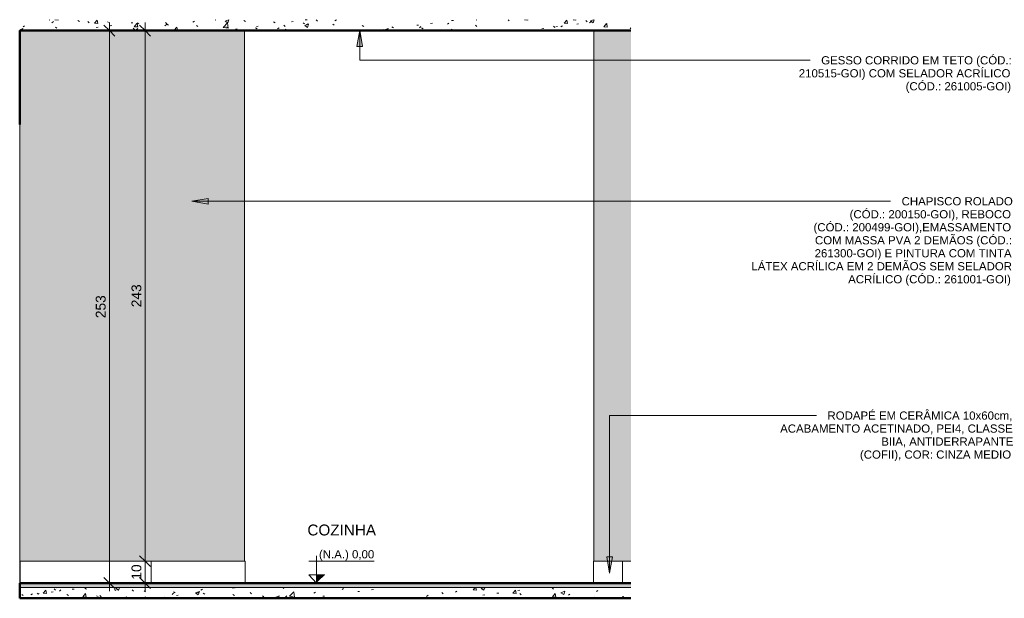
# Model space of a CAD drawing. Header units: metres. Extents: x 0.1 to 24.6, y -18.2 to 9.4.
# Tile 5 of 6: x 14.3 to 18.8, y -0.1 to 2.6. Entities that reach past the tile are written whole.
import ezdxf

# ---------------------------------------------------------------- set-up
doc = ezdxf.new("R2010")
doc.units = ezdxf.units.M
for name, color, linetype, lineweight in [('A-ANNO-DIMS', 7, 'Continuous', 9), ('A-ANNO-DIMS-25', 7, 'Continuous', 9), ('A-CLNG', 7, 'Continuous', 5), ('A-DOOR', 7, 'Continuous', 5), ('A-FLOR', 7, 'Continuous', 5), ('A-FLOR-MCUT', 7, 'Continuous', 5), ('A-FLOR-PATT', 7, 'Continuous', 5), ('A-WALL', 7, 'Continuous', 5), ('A-WALL-PATT', 7, 'Continuous', 5), ('G-ANNO-DIMS', 7, 'Continuous', 9), ('G-ANNO-TEXT', 7, 'Continuous', 9), ('I-WALL', 7, 'Continuous', 5)]:
    doc.layers.add(name, color=color, linetype=linetype, lineweight=lineweight)
doc.styles.add('Arial_2', font='arial.ttf', dxfattribs={"height": 0.0375})
doc.styles.add('Arial_4', font='arial.ttf', dxfattribs={"height": 0.05})
doc.styles.add('Arial_7', font='arial.ttf', dxfattribs={"height": 0.045})
doc.dimstyles.new('Com_linha__ref__contínua__-_Cor_Vermelha_Arial_1_8mm', dxfattribs={"dimscale": 0.3048, "dimtxt": 0.045912, "dimasz": 0.164042, "dimexe": 0.123031, "dimexo": 0.123031, "dimgap": 0.012303, "dimtad": 1, "dimdec": 1, "dimlfac": 100, "dimrnd": 0.1, "dimdsep": 46, "dimtxsty": 'Arial_7', "dimblk1": 'OBLIQUE', "dimblk2": 'OBLIQUE', "dimsah": 1, "dimcen": 0.09, "dimdle": 0.123031, "dimazin": 0, "dimtfac": 1, "dimtdec": 4, "dimtix": 1, "dimtmove": 0, "dimatfit": 3, "dimfxl": 1, "dimtvp": 1, "dimtolj": 1, "dimtzin": 0, "dimarcsym": 2})
pattern_1 = [(50, (20.32673, 0), (0.1821895, -0.015938), [0.01905, -0.20955]), (355, (20.32673, 0), (-0.035242, 0.1910586), [0.01524, -0.16764]), (100.451, (20.34191, -0.00133), (0.146942, 0.1751196), [0.01619, -0.17809]), (46.184, (20.32673, 0.0508), (0.271077, -0.0420454), [0.02857, -0.31432]), (96.636, (20.34932, 0.0473), (0.237407, 0.247433), [0.02429, -0.26714]), (351.184, (20.32673, 0.0508), (0.237406, 0.247428), [0.02286, -0.25146]), (21, (20.35213, 0.0381), (0.1516197, -0.102267), [0.01905, -0.20955]), (326, (20.35213, 0.0381), (0.0618035, 0.1841894), [0.01524, -0.16764]), (71.451, (20.36476, 0.02958), (0.213418, 0.081924), [0.01619, -0.17809]), (37.5, (20.326733, 0), (0.00308637, 0.08455105), [0.00838, -0.15723, 0.00838, -0.1618, -0.16827]), (37.5, (20.326733, 0), (0.00308637, 0.08455105), [-0.33579, 0.00838, -0.15989]), (7.5, (20.32673, 0), (0.0668157, 0.1001782), [0.00838, -0.08865, 0.00838, -0.15342, -0.06413]), (7.5, (20.32673, 0), (0.0668157, 0.1001782), [-0.25883, 0.00838, -0.05575]), (327.5, (20.27009, 0), (0.1355866, -0.0057276), [0.00838, -0.05512, 0.00838, -0.18974, -0.26289]), (327.5, (20.27009, 0), (0.1355866, -0.0057276), [-0.26162, 0.00838, -0.25451]), (317.5, (20.24469, 0), (0.1481253, 0.0254287), [0.00838, -0.07417, 0.00838, -0.12319, -0.18669]), (317.5, (20.24469, 0), (0.1481253, 0.0254287), [-0.21412, 0.00838, -0.17831])]

# ---------------------------------------------------------------- blocks, each defined once
blk = doc.blocks.new('PORTA DE GIRO L_3016470-2a0')
at = {"layer": 'A-DOOR', "lineweight": 15}
for p, q in [((-6.0136, 2.09), (-6.0139, 2.09)), ((-6.0139, 2.085), (-6.0136, 2.085)), ((-6.0136, 2.085), (-6.0136, 2.09))]:
    blk.add_line(p, q, dxfattribs=at)
at = {"layer": 'A-DOOR'}
blk.add_line((-6.0136, 2.085), (-6.0136, 0), dxfattribs=at)
blk = doc.blocks.new('Elevações de ponto - Cota de elevação - corte _N_O e N_A_-1979376-2a')
at = {"layer": 'G-ANNO-DIMS'}
blk.add_hatch(color=256, dxfattribs=at).paths.add_polyline_path([(-4.6163, 0.0368), (-4.6546, 0), (-4.6546, 0.0368)])
for p, q in [((-4.6889, 0.0993), (-4.39, 0.0993)), ((-4.6546, 0), (-4.6546, 0.125)), ((-4.6546, 0), (-4.6889, 0.0368)), ((-4.6889, 0.0368), (-4.6163, 0.0368)), ((-4.6546, 0.0368), (-4.6889, 0.0368)), ((-4.6889, 0.0368), (-4.6546, 0)), ((-4.6546, 0), (-4.6546, 0.0368))]:
    blk.add_line(p, q, dxfattribs=at)
blk = doc.blocks.new('DIMBLOCK28-2a')
at = {"layer": 'A-ANNO-DIMS-25', "color": 242, "true_color": 0xbd2b2e, "transparency": 16777216}
for p, q in [((14.8873, 2.53), (14.8623, 2.555)), ((14.8873, 2.53), (14.8851, 2.53)), ((14.8873, 2.5675), (14.8873, 0.1)), ((14.8873, 2.53), (14.9123, 2.505)), ((14.8873, 2.53), (14.9248, 2.53)), ((14.8873, 0.1), (14.8623, 0.125)), ((14.8873, 0.1), (14.8851, 0.1)), ((14.8873, 0.1), (14.9123, 0.075)), ((14.8873, 0.1), (14.9248, 0.1))]:
    blk.add_line(p, q, dxfattribs=at)
at = {"layer": 'A-ANNO-DIMS-25', "color": 0, "transparency": 16777216, "insert": (14.8251, 1.2631), "char_height": 0.045, "width": 0.124597, "attachment_point": 1, "rotation": 90, "line_spacing_factor": 0.941778, "style": 'Arial_7'}
blk.add_mtext('243', dxfattribs=at)
blk = doc.blocks.new('_Oblique')
at = {"color": 0, "linetype": 'ByBlock', "lineweight": -2}
blk.add_line((-0.5, -0.5), (0.5, 0.5), dxfattribs=at)
blk = doc.blocks.new('DIMBLOCK29-2a')
at = {"layer": 'A-ANNO-DIMS-25', "color": 242, "true_color": 0xbd2b2e, "transparency": 16777216}
for p, q in [((14.8873, 0.1), (14.8623, 0.125)), ((14.8873, 0.1), (14.8851, 0.1)), ((14.8873, 0.1), (14.8873, -0.0375)), ((14.8873, 0.1), (14.9123, 0.075)), ((14.8873, 0.1), (14.9248, 0.1)), ((14.8873, 0), (14.8623, 0.025)), ((14.8873, 0), (14.8851, 0)), ((14.8873, 0), (14.9123, -0.025)), ((14.8873, 0), (14.9248, 0))]:
    blk.add_line(p, q, dxfattribs=at)
at = {"layer": 'A-ANNO-DIMS-25', "color": 0, "transparency": 16777216, "insert": (14.8251, 0.0154), "char_height": 0.045, "width": 0.083065, "attachment_point": 1, "rotation": 90, "line_spacing_factor": 0.941778, "style": 'Arial_7'}
blk.add_mtext('10', dxfattribs=at)
blk = doc.blocks.new('DIMBLOCK30-2a')
at = {"layer": 'A-ANNO-DIMS-25', "color": 242, "true_color": 0xbd2b2e, "transparency": 16777216}
for p, q in [((14.7236, 2.53), (14.6986, 2.555)), ((14.7236, 2.53), (14.7215, 2.53)), ((14.7236, 2.5675), (14.7236, -0.0375)), ((14.7236, 2.53), (14.7486, 2.505)), ((14.7236, 2.53), (14.7611, 2.53)), ((14.7236, 0), (14.6986, 0.025)), ((14.7236, 0), (14.7215, 0)), ((14.7236, 0), (14.7486, -0.025)), ((14.7236, 0), (14.7611, 0))]:
    blk.add_line(p, q, dxfattribs=at)
at = {"layer": 'A-ANNO-DIMS-25', "color": 0, "transparency": 16777216, "insert": (14.6614, 1.2131), "char_height": 0.045, "width": 0.124597, "attachment_point": 1, "rotation": 90, "line_spacing_factor": 0.941778, "style": 'Arial_7'}
blk.add_mtext('253', dxfattribs=at)

msp = doc.modelspace()

# ---------------------------------------------------------------- hatches: boundary and pattern name
at = {"layer": 'A-FLOR', "true_color": 0xdcdcdc}
msp.add_hatch(color=254, dxfattribs=at).paths.add_polyline_path([(14.3131, -0.02), (14.3131, 0), (14.3129, 0), (14.3129, -0.02)])
at = {"layer": 'A-FLOR', "true_color": 0xbbc5c4}
msp.add_hatch(color=9, dxfattribs=at).paths.add_polyline_path([(15.7128, -0.02), (17.1127, -0.02), (17.1127, 0), (14.3131, 0), (14.3131, -0.02), (15.3431, -0.02)])
at = {"layer": 'A-FLOR-PATT', "true_color": 0x787878}
h = msp.add_hatch(dxfattribs=at)
h.set_pattern_fill('FP_9', color=8, style=0, pattern_type=2)
h.set_pattern_definition(pattern_1)
h.paths.add_polyline_path([(15.7128, 2.53), (17.1127, 2.53), (17.1127, 2.5802), (14.3129, 2.5802), (14.3129, 2.53), (15.3431, 2.53)])
h = msp.add_hatch(dxfattribs=at)
h.set_pattern_fill('FP_9', color=8, style=0, pattern_type=2)
h.set_pattern_definition(pattern_1)
h.paths.add_polyline_path([(14.3131, -0.07), (14.3131, -0.02), (14.3129, -0.02), (14.3129, -0.07)])
h = msp.add_hatch(dxfattribs=at)
h.set_pattern_fill('FP_9', color=8, style=0, pattern_type=2)
h.set_pattern_definition(pattern_1)
h.paths.add_polyline_path([(16.943, -0.07), (17.1127, -0.07), (17.1127, -0.02), (14.3131, -0.02), (14.3131, -0.07), (15.7128, -0.07)])
h = msp.add_hatch(dxfattribs=at)
h.set_pattern_fill('FP_9', color=8, style=0, pattern_type=2)
h.set_pattern_definition(pattern_1)
h.paths.add_polyline_path([(17.1127, -0.0701), (17.1127, -0.07), (16.943, -0.0701)])
at = {"layer": 'A-WALL-PATT', "true_color": 0x787878}
h = msp.add_hatch(dxfattribs=at)
h.set_pattern_fill('FP_12', color=8, style=0, pattern_type=2)
h.set_pattern_definition([(0, (14.31273, 0), (0, 0.6), []), (90, (14.31273, 0), (-0.6, 4e-17), [])])
h.paths.add_polyline_path([(14.3151, 0), (14.3151, 0.1), (14.3131, 0.1), (14.3131, 0)])
h = msp.add_hatch(dxfattribs=at)
h.set_pattern_fill('FP_11', color=8, style=0, pattern_type=2)
h.set_pattern_definition([(0, (14.91473, 0), (0, 0.6), []), (90, (14.91473, 0), (-0.6, 4e-17), [])])
h.paths.add_polyline_path([(14.3151, 0), (15.3451, 0), (15.3451, 0.1), (14.3151, 0.1)])
h = msp.add_hatch(dxfattribs=at)
h.set_pattern_fill('FP_10', color=8, style=0, pattern_type=2)
h.set_pattern_definition([(0, (20.67314, 0), (0, 0.6), []), (90, (20.67314, 0), (-0.6, 4e-17), [])])
h.paths.add_polyline_path([(16.941, 0), (17.1127, 0), (17.1127, 0.1), (16.941, 0.1)])
at = {"layer": 'G-ANNO-TEXT'}
for points in [[(15.87, 2.532), (15.8568, 2.457), (15.8832, 2.457)], [(15.1008, 1.7485), (15.1758, 1.7353), (15.1758, 1.7617)], [(17.0147, 0.0449), (17.0279, 0.1199), (17.0014, 0.1199)]]:
    msp.add_hatch(color=256, dxfattribs=at).paths.add_polyline_path(points)
at = {"layer": 'I-WALL', "true_color": 0xf4eccd}
for points in [[(14.3131, 2.1), (14.3131, 2.53), (14.3129, 2.5297), (14.3129, 2.1)], [(14.3131, 0.1), (15.3431, 0.1), (15.3431, 2.53), (14.3131, 2.5297), (14.3131, 2.085)], [(17.1127, 0.1), (17.1127, 2.53), (16.943, 2.53), (16.943, 0.1)], [(14.3131, 2.09), (14.3131, 2.1), (14.3129, 2.1), (14.3129, 2.09)]]:
    msp.add_hatch(color=254, dxfattribs=at).paths.add_polyline_path(points)

# ---------------------------------------------------------------- linework, layer by layer
at = {"layer": 'A-CLNG'}
for p, q in [((17.1127, 2.532), (14.3131, 2.532)), ((14.3131, 2.532), (14.3131, 2.53)), ((17.1127, 2.531), (14.3131, 2.531))]:
    msp.add_line(p, q, dxfattribs=at)
at = {"layer": 'A-FLOR', "lineweight": 50}
for p, q in [((14.3131, 2.53), (17.1127, 2.53)), ((17.1127, 0), (14.3129, 0)), ((14.3131, -0.07), (14.3131, 0)), ((17.1127, -0.07), (14.3129, -0.07))]:
    msp.add_line(p, q, dxfattribs=at)
at = {"layer": 'A-FLOR-MCUT'}
msp.add_line((17.1127, -0.02), (14.3131, -0.02), dxfattribs=at)
at = {"layer": 'A-WALL'}
for p, q in [((14.3131, 2.53), (14.3129, 2.53)), ((15.3451, 0.1), (14.3131, 0.1)), ((14.3151, 0), (14.3151, 0.1)), ((15.3451, 0.1), (15.3451, 0)), ((16.941, 0), (16.941, 0.1)), ((17.1127, 0.1), (16.941, 0.1))]:
    msp.add_line(p, q, dxfattribs=at)
at = {"layer": 'G-ANNO-TEXT'}
for p, q in [((15.87, 2.532), (15.8568, 2.457)), ((15.8832, 2.457), (15.87, 2.532)), ((15.87, 2.532), (15.87, 2.3942)), ((15.8568, 2.457), (15.8832, 2.457)), ((15.87, 2.3942), (17.7907, 2.3942)), ((17.7907, 2.3942), (17.9329, 2.3942)), ((15.1758, 1.7617), (15.1008, 1.7485)), ((15.1758, 1.7353), (15.1758, 1.7617)), ((15.1008, 1.7485), (15.1758, 1.7353)), ((15.1008, 1.7485), (17.5755, 1.7485)), ((17.5755, 1.7485), (18.3014, 1.7485)), ((17.0147, 0.7669), (17.6906, 0.7669)), ((17.0147, 0.0449), (17.0147, 0.7669)), ((17.6906, 0.7669), (17.9618, 0.7669)), ((17.0279, 0.1199), (17.0014, 0.1199)), ((17.0014, 0.1199), (17.0147, 0.0449)), ((17.0147, 0.0449), (17.0279, 0.1199))]:
    msp.add_line(p, q, dxfattribs=at)
at = {"layer": 'I-WALL', "lineweight": 50}
for p, q in [((14.3131, 2.1), (14.3131, 2.53)), ((14.3129, 2.1), (14.3131, 2.1)), ((14.3131, -0.02), (14.3129, -0.02))]:
    msp.add_line(p, q, dxfattribs=at)
at = {"layer": 'I-WALL'}
for p, q in [((15.3431, 0.1), (15.3431, 2.53)), ((16.943, 2.53), (16.943, 0.1)), ((14.3131, 2.1), (14.3131, 2.09))]:
    msp.add_line(p, q, dxfattribs=at)

# ---------------------------------------------------------------- block references
at = {"layer": 'A-DOOR'}
msp.add_blockref('PORTA DE GIRO L_3016470-2a0', (20.3267, 0), dxfattribs=at)
at = {"layer": 'G-ANNO-DIMS'}
msp.add_blockref('Elevações de ponto - Cota de elevação - corte _N_O e N_A_-1979376-2a', (20.3267, 0), dxfattribs=at)

# ---------------------------------------------------------------- texts
at = {"layer": 'G-ANNO-DIMS', "lineweight": 18, "insert": (15.6836, 0.1504), "char_height": 0.0375, "width": 0.30255, "attachment_point": 1, "line_spacing_factor": 0.941778, "style": 'Arial_2'}
msp.add_mtext('(N.A.) 0,00', dxfattribs=at)
at = {"layer": 'G-ANNO-TEXT', "attachment_point": 1}
for s, insert, char_height, width, style in [('GESSO CORRIDO EM TETO (CÓD.: ', (17.9837, 2.4129), 0.0375, 1.066244, 'Arial_2'), ('210515-GOI) COM SELADOR ACRÍLICO ', (17.8812, 2.3534), 0.0375, 1.190506, 'Arial_2'), ('(CÓD.: 261005-GOI)', (18.3706, 2.2939), 0.0375, 0.597257, 'Arial_2'), ('CHAPISCO ROLADO', (18.3522, 1.7672), 0.0375, 0.621308, 'Arial_2'), ('(CÓD.: 200150-GOI), REBOCO', (18.1141, 1.7077), 0.0375, 0.909915, 'Arial_2'), ('(CÓD.: 200499-GOI),EMASSAMENTO', (17.9487, 1.6482), 0.0375, 1.110337, 'Arial_2'), ('COM MASSA PVA 2 DEMÃOS (CÓD.:', (17.9554, 1.5886), 0.0375, 1.10232, 'Arial_2'), ('261300-GOI) E PINTURA COM TINTA', (17.9537, 1.5291), 0.0375, 1.104325, 'Arial_2'), ('LÁTEX ACRÍLICA EM 2 DEMÃOS SEM SELADOR ', (17.6643, 1.4696), 0.0375, 1.455063, 'Arial_2'), ('ACRÍLICO (CÓD.: 261001-GOI)', (18.1075, 1.41), 0.0375, 0.917932, 'Arial_2'), ('RODAPÉ EM CERÂMICA 10x60cm, ', (18.0126, 0.7857), 0.0375, 1.032173, 'Arial_2'), ('ACABAMENTO ACETINADO, PEI4, CLASSE ', (17.7959, 0.7262), 0.0375, 1.294725, 'Arial_2'), ('BIIA, ANTIDERRAPANTE ', (18.259, 0.6666), 0.0375, 0.733544, 'Arial_2'), ('(COFII), COR: CINZA MEDIO', (18.1614, 0.6071), 0.0375, 0.851793, 'Arial_2'), ('COZINHA', (15.6306, 0.2678), 0.05, 0.386814, 'Arial_4')]:
    msp.add_mtext(s, dxfattribs=dict(at, insert=insert, char_height=char_height, width=width, style=style))

# ---------------------------------------------------------------- dimensions: what is measured, and where the dimension line sits
at = {"layer": 'A-ANNO-DIMS', "color": 242, "true_color": 0xbd2b2e}
for base, p1, p2, override, picture, middle in [((14.7236, 0), (14.759, 2.53), (14.759, 0), {"dimpost": '<>', "dimfxl": 2.53}, 'DIMBLOCK30-2a', (14.6969, 1.265)), ((14.8873, 0.1), (14.9226, 2.53), (14.9226, 0.1), {"dimpost": '<>', "dimfxl": 2.43}, 'DIMBLOCK28-2a', (14.8606, 1.315)), ((14.8873, 0), (14.9226, 0.1), (14.9226, 0), {"dimpost": '<>', "dimfxl": 0.1}, 'DIMBLOCK29-2a', (14.8606, 0.05))]:
    dim = msp.add_linear_dim(base=base, p1=p1, p2=p2, angle=90, dimstyle='Com_linha__ref__contínua__-_Cor_Vermelha_Arial_1_8mm', override=override, dxfattribs=at)
    dim.commit()
    dim.dimension.update_dxf_attribs({"geometry": picture, "text_midpoint": middle})

doc.saveas('drawing.dxf')
